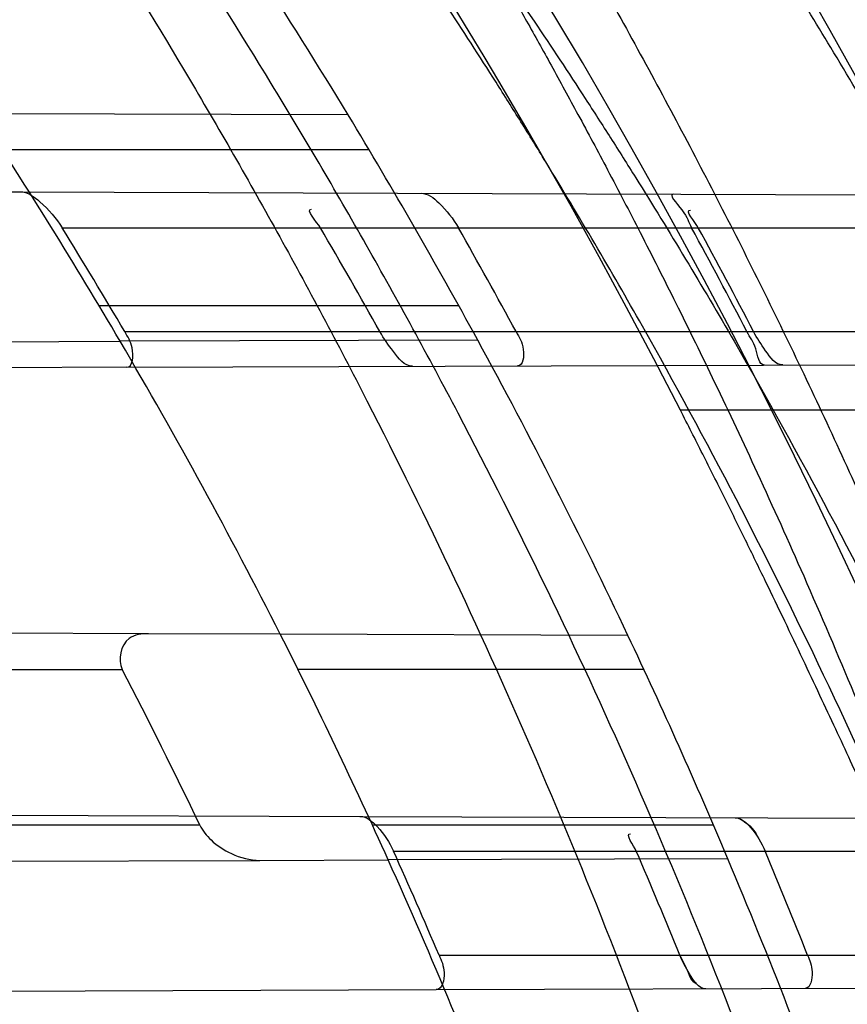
# Model space of a CAD drawing. Header units: millimetres. Extents: x 0 to 297, y 0 to 210.
# Tile 109 of 256: x 143.4286 to 143.4924, y 93.5696 to 93.6454. Entities that reach past the tile are written whole.
import ezdxf

# ---------------------------------------------------------------- set-up
doc = ezdxf.new("R2010")
doc.units = ezdxf.units.MM
doc.header["$LTSCALE"] = 16.335
doc.layers.get('0').update_dxf_attribs({"linetype": 'CONTINUOUS'})
for name, color, linetype in [('01_GLOBAL', 7, 'CONTINUOUS'), ('INTFCLR_1', 7, 'CONTINUOUS'), ('INTFCLR_144815', 7, 'CONTINUOUS')]:
    doc.layers.add(name, color=color, linetype=linetype)

msp = doc.modelspace()

# ---------------------------------------------------------------- linework, layer by layer
at = {"color": 7, "linetype": 'Continuous'}
msp.add_circle((144.2368034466, 92.193132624), 3.04, dxfattribs=at)
at = {"color": 9, "linetype": 'Continuous'}
msp.add_arc((144.2368034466, 92.193132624), 3.001038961, 92.9674534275, 177.0325465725, dxfattribs=at)
at = {"layer": '01_GLOBAL', "color": 7, "linetype": 'Continuous'}
msp.add_circle((144.2368034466, 92.193132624), 3.08, dxfattribs=at)
at = {"layer": 'INTFCLR_1', "color": 9, "linetype": 'Continuous'}
for p, q in [((143.4539368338, 93.6380390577), (143.4255057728, 93.6381383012)), ((143.4555496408, 93.6353562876), (143.4273140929, 93.6353562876)), ((143.4286715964, 93.6321272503), (143.5062675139, 93.6318563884)), ((143.4319143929, 93.6293562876), (143.5075151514, 93.6293562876)), ((143.4624530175, 93.6233562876), (143.4347620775, 93.6233562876)), ((143.436735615, 93.62135628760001), (143.5115067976, 93.62135628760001)), ((143.4639097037, 93.62070832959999), (143.4363873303, 93.620612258)), ((143.4368668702, 93.6186139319), (143.5127427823, 93.6188787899)), ((143.438565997, 93.5980927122), (143.385631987, 93.5982774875)), ((143.4754799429, 93.59796385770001), (143.4487121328, 93.59805729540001)), ((143.3731483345, 93.5953562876), (143.4365434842, 93.5953562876)), ((143.4767024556, 93.5953562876), (143.4500694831, 93.5953562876)), ((143.4548423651, 93.5840358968), (143.5279265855, 93.5837807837)), ((143.442521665, 93.5833562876), (143.380525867, 93.5833562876)), ((143.4820648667, 93.5833562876), (143.4558086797, 93.5833562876)), ((143.4574268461, 93.5813562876), (143.5288213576, 93.5813562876)), ((143.3958357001, 93.58047070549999), (143.4471388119, 93.58064978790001)), ((143.4831626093, 93.5807755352), (143.4570233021, 93.58068429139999)), ((143.460933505, 93.5733562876), (143.5317836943, 93.5733562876)), ((143.4607212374, 93.57069719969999), (143.5326782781, 93.5709483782))]:
    msp.add_line(p, q, dxfattribs=at)
at = {"layer": 'INTFCLR_1', "color": 6, "linetype": 'Continuous'}
for p, q in [((143.3554127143, 93.6323829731), (143.4286715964, 93.6321272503)), ((143.4259246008, 93.620575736), (143.4363873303, 93.620612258)), ((143.4368668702, 93.6186139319), (143.3660678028, 93.6183667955)), ((143.4487121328, 93.59805729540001), (143.438565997, 93.5980927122)), ((143.3878577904, 93.58426971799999), (143.4548423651, 93.5840358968)), ((143.4471388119, 93.58064978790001), (143.4570233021, 93.58068429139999)), ((143.3952199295, 93.57046855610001), (143.4607212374, 93.57069719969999))]:
    msp.add_line(p, q, dxfattribs=at)
at = {"layer": 'INTFCLR_1', "color": 7, "linetype": 'Continuous'}
msp.add_line((143.4794711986, 93.5733562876), (143.479951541, 93.57235652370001), dxfattribs=at)
msp.add_lwpolyline([(143.4837275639, 93.58393506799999), (143.4837819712, 93.5839324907), (143.4838383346, 93.583925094), (143.4838966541, 93.5839128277), (143.4839569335, 93.5838956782), (143.4840191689, 93.5838736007), (143.4840833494, 93.5838464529), (143.4841494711, 93.5838141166), (143.4842175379, 93.5837765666), (143.4842875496, 93.5837337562)], dxfattribs=at)
at = {"layer": 'INTFCLR_1', "color": 6, "linetype": 'Continuous'}
for centre, radius, start, end in [((143.076579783, 93.4093562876), 0.4827613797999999, 270, 90.00000002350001), ((143.076579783, 93.4093562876), 0.4587930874, 270, 90.00000002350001), ((143.076579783, 93.4093562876), 0.417241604, 30.4187297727, 33.2518501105), ((143.076579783, 93.4093562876), 0.441241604, 28.6197133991, 31.2163513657), ((143.0763692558, 93.409633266), 0.417959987, 30.43515598, 31.7156135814), ((143.0766798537, 93.4091148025), 0.4349940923, 29.2038350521, 30.4182946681), ((143.0763850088, 93.4096206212), 0.444192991, 28.4684611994, 29.6489894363), ((143.0766170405, 93.40936152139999), 0.4598041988, 27.4551693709, 28.5844232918), ((143.0771109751, 93.40936161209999), 0.4598248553, 27.4538193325, 28.5830080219), ((143.076579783, 93.4093562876), 0.417241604, 24.2438267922, 26.8886711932), ((143.076579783, 93.4093562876), 0.441241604, 22.8607581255, 25.3056735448), ((143.0523150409, 93.3964512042), 0.4326600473, 25.5939563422, 27.3694287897), ((143.0759193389, 93.40936066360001), 0.4184859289, 23.0714336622, 24.2673544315), ((143.0771107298, 93.4093603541), 0.4344981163, 22.175052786, 23.3189759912), ((143.0759183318, 93.4093600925), 0.4447273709, 21.6389598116, 22.7521298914)]:
    msp.add_arc(centre, radius, start, end, dxfattribs=at)
at = {"layer": 'INTFCLR_1', "color": 9, "linetype": 'Continuous'}
for radius, start, end in [(0.441241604, 31.2163513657, 34.7120513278), (0.417241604, 26.8886711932, 30.4187297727), (0.441241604, 25.3056735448, 28.6197133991), (0.417241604, 20.8695998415, 24.2438267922), (0.441241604, 19.6736901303, 22.8607581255)]:
    msp.add_arc((143.076579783, 93.4093562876), radius, start, end, dxfattribs=at)
for points, knots in [([(143.505791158, 93.2600745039), (143.5067409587, 93.2626590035), (143.5086022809, 93.26787776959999), (143.5121486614, 93.2784613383), (143.5179028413, 93.2974584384), (143.5232385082, 93.319755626), (143.5267617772, 93.3396835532), (143.5282429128, 93.3498591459), (143.5290073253, 93.35574456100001), (143.5307716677, 93.37052008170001), (143.5326049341, 93.3957667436), (143.5323109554, 93.4255533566), (143.5309256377, 93.444856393), (143.5300542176, 93.4537694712), (143.5294126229, 93.45969752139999), (143.5274302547, 93.4756973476), (143.5229291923, 93.50131752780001), (143.5164430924, 93.5263308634), (143.5118037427, 93.5411769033), (143.5100588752, 93.5464871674), (143.5074043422, 93.5543094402), (143.501415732, 93.57066310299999), (143.4910739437, 93.59466517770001), (143.4792964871, 93.6173411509), (143.4710860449, 93.6312983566), (143.4672487, 93.637511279), (143.4646994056, 93.64156113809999), (143.4578048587, 93.6522122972), (143.446251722, 93.6685591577), (143.4302039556, 93.688459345), (143.4166114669, 93.7033760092), (143.4071163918, 93.7129106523), (143.4018664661, 93.7179588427), (143.3945821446, 93.7247669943), (143.3843862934, 93.7336815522), (143.373349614, 93.7423309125), (143.3667450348, 93.7470278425), (143.3640805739, 93.74883137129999), (143.3625174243, 93.7498684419), (143.360134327, 93.7513983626), (143.3576340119, 93.7529030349), (143.3554317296, 93.7540584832), (143.3541938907, 93.75463331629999), (143.3532081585, 93.75498488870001), (143.3525262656, 93.7551440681), (143.3519536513, 93.75505755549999), (143.3518421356, 93.7545186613), (143.35211692, 93.75392300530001), (143.35259409, 93.7530975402), (143.3533650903, 93.7520584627), (143.354392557, 93.75079155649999), (143.3556852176, 93.7493056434), (143.3572290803, 93.7475999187), (143.358673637, 93.7460457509), (143.3599466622, 93.7446920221), (143.3621637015, 93.7423493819), (143.3658426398, 93.73850358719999), (143.3733257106, 93.73065133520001), (143.3814986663, 93.7218418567), (143.3889438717, 93.71342202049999), (143.3935459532, 93.708067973), (143.4009463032, 93.699278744), (143.4122758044, 93.6850353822), (143.4271285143, 93.6643128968), (143.4378788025, 93.6473958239), (143.4449171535, 93.6353542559), (143.4496927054, 93.62688497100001), (143.457931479, 93.6114260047), (143.4689344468, 93.588081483), (143.4765250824, 93.5686183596), (143.480055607, 93.5585271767)], [0, 0, 0, 0, 0.0103790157, 0.0208837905, 0.0420711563, 0.0851838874, 0.1071959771, 0.1183352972, 0.1239410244, 0.1295662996, 0.174425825, 0.2192336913, 0.2417180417, 0.247353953, 0.2529903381, 0.2641931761, 0.3081223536, 0.3509244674, 0.3614867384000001, 0.3667496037, 0.3719933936, 0.3926231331, 0.4323811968, 0.4704128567, 0.4888542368, 0.4934078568, 0.4979383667, 0.5068920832, 0.5412323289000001, 0.5733304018, 0.6031976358, 0.6172527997, 0.6240454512, 0.6306500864, 0.6548352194, 0.6750684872, 0.6834752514, 0.6853781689, 0.6871962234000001, 0.6905460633, 0.6960524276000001, 0.6981915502, 0.6999110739, 0.7012078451, 0.7020914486, 0.7026255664, 0.703100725, 0.7038824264, 0.7050749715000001, 0.7066970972, 0.7087489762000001, 0.7112252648, 0.7141188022, 0.7174211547, 0.7192230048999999, 0.7211233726, 0.7295789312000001, 0.7392839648, 0.7620096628, 0.7748693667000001, 0.7816473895, 0.7886214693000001, 0.8181786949, 0.8502212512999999, 0.8846823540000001, 0.8936821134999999, 0.9027944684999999, 0.9213301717, 0.9597016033, 1, 1, 1, 1]), ([(143.4875537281, 93.5578460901), (143.4839524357, 93.5678952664), (143.4762085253, 93.5872775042), (143.4649935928, 93.6105026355), (143.456598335, 93.62587873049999), (143.4517307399, 93.6343047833), (143.444552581, 93.6462915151), (143.4335886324, 93.66312940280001), (143.4184487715, 93.68374129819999), (143.4069045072, 93.6979009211), (143.3993634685, 93.7066377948), (143.3946716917, 93.7119620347), (143.3870801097, 93.72033527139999), (143.3787500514, 93.7290894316), (143.3711186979, 93.73689321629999), (143.3673713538, 93.740707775), (143.3651042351, 93.7430406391), (143.3638188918, 93.7443688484), (143.3617741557, 93.7465255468), (143.3599399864, 93.74843552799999), (143.3558618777, 93.7533565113), (143.3574002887, 93.7533562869)], [0, 0, 0, 0, 0.1351411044, 0.2639657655, 0.326251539, 0.3568857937, 0.3871506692, 0.5031238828, 0.6110823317, 0.7107727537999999, 0.7343091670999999, 0.7571888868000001, 0.8006105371, 0.8773801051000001, 0.9101731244, 0.9387430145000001, 0.9451630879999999, 0.9512497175, 0.9624026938, 0.9805243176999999, 1, 1, 1, 1]), ([(143.3574002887, 93.7533562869), (143.3579828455, 93.753356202), (143.360948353, 93.7521830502), (143.3643531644, 93.7501915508), (143.3676585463, 93.7481125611), (143.3692467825, 93.74707786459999), (143.3719545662, 93.74527944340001), (143.378664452, 93.7405994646), (143.3898825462, 93.7319854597), (143.4002548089, 93.7231045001), (143.4076654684, 93.7163228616), (143.4130031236, 93.71129788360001), (143.422653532, 93.7018115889), (143.4364709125, 93.68697153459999), (143.4527894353, 93.66717079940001), (143.4645442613, 93.65089855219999), (143.4715593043, 93.6402954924), (143.474151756, 93.63626614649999), (143.4780526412, 93.63008701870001), (143.4863962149, 93.616211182), (143.4983688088, 93.5936629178), (143.5088888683, 93.5697819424), (143.5149812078, 93.55350851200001), (143.5176807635, 93.5457272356), (143.5194547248, 93.5404463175), (143.524169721, 93.5256878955), (143.5307635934, 93.5008186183), (143.5353421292, 93.4753316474), (143.5373581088, 93.459416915), (143.5380104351, 93.45352171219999), (143.5388963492, 93.444658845), (143.5403047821, 93.42546452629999), (143.5406037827, 93.3958405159), (143.5387395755, 93.3707344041), (143.5369460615, 93.35604353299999), (143.5361688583, 93.3501906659), (143.5346627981, 93.3400704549), (143.5310794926, 93.320247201), (143.5256534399, 93.29807146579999), (143.5198047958, 93.2791850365), (143.5161994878, 93.2686605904), (143.5143072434, 93.26347094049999), (143.5133416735, 93.2609008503)], [0, 0, 0, 0, 0.0031306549, 0.0166311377, 0.0214593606, 0.0240790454, 0.0268205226, 0.0389267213, 0.0680356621, 0.1027866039, 0.1122691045, 0.1220183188, 0.1421809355, 0.1849822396, 0.2309158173, 0.2799873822, 0.2927706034, 0.2992370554, 0.3057353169, 0.3320403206, 0.3862319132, 0.4428084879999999, 0.4721383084, 0.4795908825, 0.487069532, 0.5020757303, 0.5628487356, 0.6251729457, 0.6410612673, 0.6490543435, 0.6570463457, 0.6889269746, 0.7524526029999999, 0.8160592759, 0.8240370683, 0.8319876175, 0.8477879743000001, 0.8790177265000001, 0.9402188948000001, 0.970317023, 0.9852457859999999, 1, 1, 1, 1])]:
    msp.add_open_spline(points, degree=3, knots=knots, dxfattribs=at)
at = {"layer": 'INTFCLR_1', "color": 6, "linetype": 'Continuous'}
for points, knots in [([(143.391388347, 93.7533562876), (143.3904120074, 93.7533562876), (143.3921762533, 93.7499955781), (143.3936912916, 93.7481416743), (143.3961672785, 93.74488846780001), (143.3992225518, 93.74120886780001), (143.403128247, 93.736512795), (143.4076936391, 93.73105931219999), (143.4125904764, 93.7251278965), (143.4174256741, 93.7191674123), (143.4219266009, 93.7134900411), (143.4260587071, 93.708161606), (143.4298162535, 93.70320548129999), (143.4332121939, 93.6986295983), (143.4362702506, 93.6944235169), (143.4390204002, 93.69056916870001), (143.4414908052, 93.687044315), (143.44370074, 93.6838395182), (143.4456749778, 93.6809337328), (143.4474377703, 93.67830292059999), (143.4490168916, 93.6759165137), (143.4504211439, 93.6737705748), (143.4516679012, 93.67184551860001), (143.4527743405, 93.67012138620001), (143.4537663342, 93.6685626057), (143.4546489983, 93.6671650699), (143.4556772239, 93.66552631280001), (143.456672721, 93.66392530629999), (143.4576979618, 93.66226084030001), (143.4585721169, 93.66083168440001), (143.4595323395, 93.65924962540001), (143.4605887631, 93.6574940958), (143.4617562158, 93.65553545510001), (143.4630444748, 93.65335047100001), (143.464465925, 93.65090949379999), (143.4660286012, 93.6481892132), (143.4677482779, 93.64514958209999), (143.4696392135, 93.6417492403), (143.4717186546, 93.63793570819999), (143.4740086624, 93.6336424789), (143.4765248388, 93.62880536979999), (143.4792812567, 93.62335013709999), (143.4822951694, 93.61718591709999), (143.4855914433, 93.610185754), (143.4891913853, 93.6021966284), (143.4931140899, 93.59302320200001), (143.4973740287, 93.58243061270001), (143.5019825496, 93.5700832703), (143.5068772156, 93.55569758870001), (143.5117345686, 93.53967004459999), (143.5162134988, 93.5226760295), (143.5200746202, 93.5054858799), (143.5232856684, 93.4882487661), (143.5258459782, 93.471032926), (143.5277689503, 93.4538356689), (143.5290609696, 93.4366975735), (143.529733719, 93.4196019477), (143.5297948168, 93.4025757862), (143.5292510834, 93.38560341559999), (143.5281065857, 93.3686870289), (143.5263644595, 93.3518401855), (143.5240214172, 93.3350289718), (143.5210770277, 93.31827583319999), (143.5175167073, 93.30154440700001), (143.5133376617, 93.28485591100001), (143.5085942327, 93.268441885), (143.5035656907, 93.2530998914), (143.4986112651, 93.23947982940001), (143.4940105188, 93.2278474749), (143.4897809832, 93.2178519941), (143.485903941, 93.2091976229), (143.4823616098, 93.2016588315), (143.4791285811, 93.19505078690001), (143.4761817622, 93.1892359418), (143.4734988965, 93.1841024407), (143.4710647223, 93.1795662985), (143.4688610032, 93.1755541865), (143.466865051, 93.1719939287), (143.4650570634, 93.1688259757), (143.4634184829, 93.16599997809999), (143.461937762, 93.1634824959), (143.4606041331, 93.16124327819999), (143.4594032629, 93.15924877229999), (143.4583170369, 93.15746207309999), (143.457331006, 93.1558543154), (143.4564183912, 93.15437798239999), (143.4555069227, 93.15291457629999), (143.4545265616, 93.151352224), (143.4534184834, 93.14960100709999), (143.4521719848, 93.1476496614), (143.4507682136, 93.14547482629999), (143.4491853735, 93.14305109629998), (143.4474055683, 93.1403597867), (143.4454085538, 93.13738261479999), (143.4431685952, 93.1340952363), (143.4406602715, 93.13047449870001), (143.4378551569, 93.12649963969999), (143.4347311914, 93.1221597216), (143.4312583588, 93.1174362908), (143.4274059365, 93.11231294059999), (143.4231637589, 93.1068033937), (143.4185304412, 93.1009244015), (143.4135422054, 93.0947465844), (143.408452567, 93.0885653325), (143.4036878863, 93.08286772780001), (143.3995946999, 93.07795220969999), (143.3963986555, 93.0741115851), (143.3938021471, 93.0707181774), (143.3922373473, 93.06880673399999), (143.3903920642, 93.0653562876), (143.391388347, 93.0653562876)], [0, 0, 0, 0, 0.0038604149, 0.007501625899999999, 0.0124785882, 0.0188917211, 0.0268498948, 0.0364677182, 0.0470694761, 0.05724446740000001, 0.066818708, 0.0757144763, 0.0839053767, 0.0914099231, 0.0982451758, 0.1044667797, 0.1101313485, 0.11526428, 0.1198589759, 0.1240215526, 0.1277856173, 0.1311734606, 0.1341617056, 0.1368541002, 0.1392736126, 0.1414672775, 0.143389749, 0.1469230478, 0.1489215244, 0.1511192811, 0.1535471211, 0.1562389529, 0.1592204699, 0.1625628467, 0.1662680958, 0.1703891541, 0.1749670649, 0.1800767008, 0.1857729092, 0.1921414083, 0.199315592, 0.2073311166, 0.2163077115, 0.2264451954, 0.2379233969, 0.2509534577, 0.2658909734, 0.2830621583, 0.3030578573, 0.3259639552, 0.3492662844, 0.3725305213, 0.3956109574, 0.4185782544, 0.4413347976, 0.4640172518, 0.4865192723, 0.5089682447, 0.5313242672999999, 0.5536477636, 0.5759939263, 0.5982772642, 0.6207472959, 0.6432362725, 0.6658996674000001, 0.6887559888, 0.7107777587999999, 0.7297237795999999, 0.7460531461, 0.7602331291, 0.7726347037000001, 0.7835467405, 0.7931663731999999, 0.8017211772, 0.8093215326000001, 0.8160683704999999, 0.8220757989, 0.8274205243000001, 0.8322066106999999, 0.8364980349, 0.8403367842, 0.8437547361, 0.8468031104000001, 0.8495420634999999, 0.8520223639, 0.8542604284, 0.8564046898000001, 0.8588391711, 0.861553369, 0.8645986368, 0.8679945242, 0.8717882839, 0.8760445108, 0.8807522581, 0.8859628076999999, 0.8917731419, 0.8981681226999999, 0.9051985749, 0.9129160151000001, 0.9213486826, 0.9305434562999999, 0.9404096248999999, 0.9509435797, 0.9619432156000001, 0.9720502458, 0.9803711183, 0.9870628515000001, 0.9922716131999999, 0.9960607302, 1, 1, 1, 1]), ([(143.3913883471, 93.0653562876), (143.3925009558, 93.0653562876), (143.3944304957, 93.0666565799), (143.3973970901, 93.0684425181), (143.4007982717, 93.07091395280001), (143.4050037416, 93.07413406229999), (143.4100111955, 93.07824530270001), (143.4155298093, 93.08303751), (143.4211292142, 93.0881607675), (143.4264144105, 93.0932249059), (143.43125736, 93.0980502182), (143.4356657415, 93.10260404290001), (143.4396603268, 93.1068634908), (143.4432708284, 93.1108234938), (143.4465216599, 93.11448276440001), (143.4494397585, 93.1178438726), (143.4520627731, 93.1209293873), (143.4544121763, 93.1237459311), (143.456513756, 93.1263080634), (143.4583900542, 93.12863120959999), (143.4600695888, 93.13073982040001), (143.4615949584, 93.1326788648), (143.4630975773, 93.13461062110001), (143.4646983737, 93.1366936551), (143.4663978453, 93.1389353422), (143.4680793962, 93.14118497), (143.4697311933, 93.1434241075), (143.4714499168, 93.1457859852), (143.4733525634, 93.1484399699), (143.4754791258, 93.1514562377), (143.477855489, 93.15489250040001), (143.4805066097, 93.1588113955), (143.4834545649, 93.163277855), (143.4867221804, 93.1683718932), (143.4903444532, 93.1742054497), (143.4943554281, 93.18090734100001), (143.4987865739, 93.1886348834), (143.5036710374, 93.1975962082), (143.5090369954, 93.2080352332), (143.5149200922, 93.22031723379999), (143.5212054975, 93.234617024), (143.5274896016, 93.2504853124), (143.5333654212, 93.2672157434), (143.5385840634, 93.28417448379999), (143.543100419, 93.30119588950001), (143.5469295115, 93.31826170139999), (143.5500694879, 93.3352816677), (143.5525457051, 93.3523020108), (143.5543635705, 93.36925021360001), (143.5555404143, 93.3861532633), (143.5560867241, 93.4029944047), (143.5560112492, 93.4197765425), (143.5553196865, 93.436509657), (143.5540157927, 93.4531831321), (143.5520992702, 93.46980412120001), (143.5495685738, 93.4863701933), (143.5464237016, 93.5028559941), (143.5426520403, 93.51929845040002), (143.5382472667, 93.5356769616), (143.5331875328, 93.5520104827), (143.527486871, 93.5682159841), (143.5213730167, 93.5836821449), (143.515238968, 93.5976906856), (143.5094946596, 93.6097472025), (143.5042564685, 93.6200023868), (143.4994933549, 93.6288052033), (143.4951738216, 93.63640014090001), (143.4912628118, 93.642992), (143.4877284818, 93.6487368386), (143.4845342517, 93.6537660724), (143.4816534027, 93.65817529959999), (143.4790579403, 93.662051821), (143.4767281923, 93.6654573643), (143.4746357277, 93.668457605), (143.472765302, 93.67109499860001), (143.4710870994, 93.67342680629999), (143.46957943, 93.6754943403), (143.4681380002, 93.6774474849), (143.4666395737, 93.67945477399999), (143.4649885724, 93.68163852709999), (143.463288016, 93.68385659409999), (143.4615819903, 93.6860513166), (143.4598543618, 93.68824549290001), (143.4579581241, 93.69062033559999), (143.4558400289, 93.69323162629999), (143.4534675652, 93.6961063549), (143.4508179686, 93.6992567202), (143.447859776, 93.7026992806), (143.4445666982, 93.7064428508), (143.4409044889, 93.71049854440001), (143.4368464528, 93.7148646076), (143.4323696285, 93.7195302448), (143.4274456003, 93.7244775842), (143.4220754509, 93.7296631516), (143.4163486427, 93.7349445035), (143.410661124, 93.73991840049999), (143.4054543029, 93.74422210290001), (143.4010724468, 93.7475953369), (143.3975442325, 93.7501732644), (143.3944939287, 93.7520163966), (143.3925216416, 93.7533562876), (143.3913883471, 93.7533562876)], [0, 0, 0, 0, 0.0042187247, 0.0081401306, 0.0133978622, 0.0200459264, 0.0282638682, 0.0379443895, 0.0477615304, 0.05703690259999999, 0.0656973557, 0.0736821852, 0.0810680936, 0.0878383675, 0.0940009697, 0.0996271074, 0.1047154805, 0.1093563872, 0.1135342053, 0.1172803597, 0.1206792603, 0.1237557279, 0.1266349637, 0.1299589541, 0.1337168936, 0.1373013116, 0.1406085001, 0.1442672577, 0.148377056, 0.1529904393, 0.1582606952, 0.164218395, 0.1709303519, 0.1785521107, 0.1871652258, 0.1969659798, 0.2081658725, 0.2209392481, 0.2356613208, 0.2526660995, 0.2725685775, 0.2948769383, 0.3173640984, 0.3397873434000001, 0.3621386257, 0.3841211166, 0.4060891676, 0.4277469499, 0.4493218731, 0.470705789, 0.4919793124, 0.5131981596, 0.5343255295, 0.5554668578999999, 0.5765984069, 0.5977513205, 0.6189954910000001, 0.6402209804, 0.6617015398, 0.6832900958, 0.7050415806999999, 0.7268239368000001, 0.7463339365, 0.7630160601, 0.7774553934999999, 0.7899931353, 0.8009638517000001, 0.8105830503, 0.8190545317, 0.8265380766, 0.8331730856, 0.8390248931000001, 0.8442268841, 0.8488182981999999, 0.8528943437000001, 0.8564866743, 0.8597116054, 0.8625968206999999, 0.8656908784, 0.8692094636, 0.8729771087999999, 0.8762884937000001, 0.879749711, 0.8835661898, 0.8878115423, 0.8924986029, 0.8976989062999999, 0.9034198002, 0.9097088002, 0.9166034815, 0.9241390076, 0.9323094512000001, 0.9411199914, 0.9506041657, 0.9606137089, 0.9706541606, 0.9792553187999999, 0.9862062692, 0.9916647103, 0.9957028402, 1, 1, 1, 1]), ([(143.4286715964, 93.6321272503), (143.4292455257, 93.6321252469), (143.4305369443, 93.6311757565), (143.4314542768, 93.6301008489), (143.4319143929, 93.6293562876)], [0, 0, 0, 0, 0.3960364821, 1, 1, 1, 1]), ([(143.4595526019, 93.6320194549), (143.4600714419, 93.6320176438), (143.461226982, 93.63107431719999), (143.4620193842, 93.6300615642), (143.4624208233, 93.6293562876)], [0, 0, 0, 0, 0.3900004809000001, 1, 1, 1, 1]), ([(143.4789945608, 93.6319515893), (143.4785329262, 93.6319532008), (143.4800366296, 93.63044026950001), (143.4801290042, 93.6298116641), (143.4803771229, 93.6293562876)], [0, 0, 0, 0, 0.4709515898, 1, 1, 1, 1]), ([(143.4368668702, 93.6186139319), (143.4373852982, 93.6186157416), (143.4374641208, 93.6202804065), (143.436967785, 93.62096113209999), (143.436735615, 93.62135628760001)], [0, 0, 0, 0, 0.5307748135, 1, 1, 1, 1]), ([(143.458894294, 93.6186908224), (143.4582726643, 93.6186886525), (143.4573679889, 93.61989531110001), (143.4566815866, 93.620819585), (143.4563815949, 93.62135628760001)], [0, 0, 0, 0, 0.5027416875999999, 1, 1, 1, 1]), ([(143.4668660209, 93.62135628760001), (143.4671011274, 93.6209227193), (143.4675549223, 93.6202575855), (143.4674282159, 93.6187206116), (143.4669825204, 93.6187190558)], [0, 0, 0, 0, 0.5253018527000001, 1, 1, 1, 1]), ([(143.4860010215, 93.6187854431), (143.4855287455, 93.61878379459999), (143.4854392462, 93.6202713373), (143.4848640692, 93.6209141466), (143.4846343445, 93.62135628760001)], [0, 0, 0, 0, 0.4866156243, 1, 1, 1, 1]), ([(143.4874011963, 93.6187903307), (143.4868263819, 93.6187883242), (143.4860260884, 93.619973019), (143.4854175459, 93.62084441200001), (143.4851516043, 93.62135628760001)], [0, 0, 0, 0, 0.4991231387, 1, 1, 1, 1]), ([(143.438565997, 93.5980927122), (143.4380548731, 93.5980944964), (143.4365806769, 93.5979713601), (143.436169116, 93.5960774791), (143.4365434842, 93.5953562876)], [0, 0, 0, 0, 0.3861361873, 1, 1, 1, 1]), ([(143.4548423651, 93.5840358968), (143.4553555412, 93.58403410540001), (143.4564476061, 93.5830819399), (143.4571150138, 93.5820479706), (143.4574268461, 93.5813562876)], [0, 0, 0, 0, 0.4034729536, 1, 1, 1, 1]), ([(143.442521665, 93.5833562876), (143.4427265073, 93.5829274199), (143.4434390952, 93.58204449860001), (143.445008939, 93.58102727), (143.4463889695, 93.58064717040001), (143.4471388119, 93.58064978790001)], [0, 0, 0, 0, 0.2563566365, 0.5955445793, 1, 1, 1, 1]), ([(143.460933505, 93.5733562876), (143.4611171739, 93.57292508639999), (143.4614857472, 93.5721720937), (143.4612009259, 93.5706988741), (143.4607212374, 93.57069719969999)], [0, 0, 0, 0, 0.494198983, 1, 1, 1, 1]), ([(143.4893039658, 93.5733562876), (143.4894691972, 93.57293978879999), (143.4897849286, 93.57222535), (143.4895708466, 93.5707979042), (143.4891136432, 93.5707963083)], [0, 0, 0, 0, 0.4949576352, 1, 1, 1, 1])]:
    msp.add_open_spline(points, degree=3, knots=knots, dxfattribs=at)
for points in [[(143.4517978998, 93.6293562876), (143.4515313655, 93.62981023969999), (143.4505936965, 93.6307845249), (143.4511201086, 93.6307826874)], [(143.4808946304, 93.6293562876), (143.4806568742, 93.6297926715), (143.4797953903, 93.63072179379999), (143.4802923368, 93.6307200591)], [(143.4761170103, 93.5813562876), (143.4759303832, 93.5817892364), (143.4752034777, 93.58270145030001), (143.4756749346, 93.5826998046)]]:
    msp.add_open_spline(points, degree=3, dxfattribs=at)
at = {"layer": 'INTFCLR_1', "color": 7, "linetype": 'Continuous'}
for points, knots in [([(143.4837275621, 93.58393506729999), (143.4841960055, 93.5839336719), (143.485181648, 93.5829881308), (143.4857645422, 93.58201586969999), (143.4860399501, 93.581356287)], [0, 0, 0, 0, 0.3959082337, 1, 1, 1, 1]), ([(143.4814638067, 93.57076960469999), (143.4809022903, 93.5707672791), (143.4801749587, 93.5719729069), (143.4796760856, 93.5728525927), (143.4794711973, 93.5733562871)], [0, 0, 0, 0, 0.5080295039, 1, 1, 1, 1])]:
    msp.add_open_spline(points, degree=3, knots=knots, dxfattribs=at)
for points in [[(143.4842875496, 93.5837337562), (143.4848166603, 93.58339999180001), (143.4852938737, 93.58291018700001), (143.4855378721, 93.5823341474)], [(143.479951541, 93.57235652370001), (143.4801798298, 93.5719555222), (143.4802853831, 93.57122186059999), (143.4807468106, 93.57122347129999)]]:
    msp.add_open_spline(points, degree=3, dxfattribs=at)
at = {"layer": 'INTFCLR_144815', "color": 9, "linetype": 'Continuous'}
msp.add_line((143.5063085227, 93.61531487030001), (143.4795138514, 93.61531487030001), dxfattribs=at)
at = {"layer": 'INTFCLR_144815', "color": 6, "linetype": 'Continuous'}
for radius in [0.5104906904, 0.4864760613]:
    msp.add_circle((143.076579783, 93.4093562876), radius, dxfattribs=at)
for radius, start, end in [(0.7037433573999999, 313.9937911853, 154.5150993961), (0.6797433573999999, 312.9543589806, 154.5144414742), (0.6572577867, 282.2440355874, 71.2863570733), (0.5288304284, 45.0000000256, 314.9999999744), (0.5278840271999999, 44.999999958, 315.000000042), (0.5271191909, 44.99999997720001, 315.0000000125), (0.4765351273, 25.6072723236, 64.3927276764), (0.5186031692, 308.490992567, 51.50900743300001), (0.4525204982, 27.0737153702, 62.92628462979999)]:
    msp.add_arc((143.076579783, 93.4093562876), radius, start, end, dxfattribs=at)
at = {"layer": 'INTFCLR_144815', "color": 9, "linetype": 'Continuous'}
for centre, radius, start, end in [((143.076579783, 93.4093562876), 0.6528896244, 292.4997540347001, 54.0964566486), ((143.0765826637, 93.40935763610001), 0.5889741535, 292.4997540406, 54.09645665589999), ((143.076579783, 93.4093562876), 0.5151250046, 313.8592910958, 46.1407088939)]:
    msp.add_arc(centre, radius, start, end, dxfattribs=at)
at = {"layer": 'INTFCLR_144815', "color": 6, "linetype": 'Continuous'}
for points, knots in [([(143.559959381, 93.4093562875), (143.559959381, 93.4118703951), (143.5599220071, 93.41689924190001), (143.5597537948, 93.4244421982), (143.5594733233, 93.4319851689), (143.5590804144, 93.4395281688), (143.5585748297, 93.44707105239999), (143.5579562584, 93.45461378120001), (143.5572243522, 93.4621559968), (143.5563786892, 93.4696975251), (143.5554188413, 93.4772377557), (143.5543443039, 93.4847763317), (143.5531546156, 93.4923122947), (143.5518492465, 93.4998449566), (143.5504277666, 93.50737293), (143.5488896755, 93.51489518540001), (143.5472346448, 93.52240985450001), (143.5454623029, 93.5299153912), (143.5435725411, 93.5374092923), (143.5415652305, 93.54488940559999), (143.5394406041, 93.55235253), (143.5371989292, 93.5597957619), (143.5348409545, 93.56721505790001), (143.5323675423, 93.57460659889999), (143.529780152, 93.58196541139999), (143.5270804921, 93.58928656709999), (143.5242709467, 93.5965641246), (143.5213543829, 93.6037918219), (143.5183344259, 93.61096254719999), (143.5152154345, 93.61806858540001), (143.5120026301, 93.62510149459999), (143.5087022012, 93.6320520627), (143.505321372, 93.6389103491), (143.5018684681, 93.6456657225), (143.4983529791, 93.6523068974), (143.4947855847, 93.65882202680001), (143.4911781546, 93.66519881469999), (143.4875436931, 93.6714246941), (143.4838962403, 93.67748703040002), (143.4802507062, 93.68337338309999), (143.4766226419, 93.68907180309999), (143.473027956, 93.6945711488), (143.4694825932, 93.6998613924), (143.4660021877, 93.7049339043), (143.4626017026, 93.7097817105), (143.459295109, 93.71439965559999), (143.4560950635, 93.7187845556), (143.4530128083, 93.7229350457), (143.4500581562, 93.7268513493), (143.4472396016, 93.7305349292), (143.4445638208, 93.7339889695), (143.4420354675, 93.7372184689), (143.4396569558, 93.7402303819), (143.4374291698, 93.7430326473), (143.4353519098, 93.7456336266), (143.4334244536, 93.7480414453), (143.4316455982, 93.7502639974), (143.4300138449, 93.7523087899), (143.4285275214, 93.75418281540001), (143.4271849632, 93.7558925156), (143.4259844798, 93.7574434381), (143.4249241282, 93.7588419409), (143.4240021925, 93.7600902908), (143.4232155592, 93.7612022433), (143.422565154, 93.7621551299), (143.4220400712, 93.7630318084), (143.4215107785, 93.7638474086), (143.4211293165, 93.7653465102), (143.4216624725, 93.7653561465)], [0, 0, 0, 0, 0.0193232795, 0.0386507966, 0.0579870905, 0.0773359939, 0.09670230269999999, 0.1160891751, 0.1355014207, 0.154941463, 0.1744140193, 0.1939206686, 0.213465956, 0.2330500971, 0.2526769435, 0.2723457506, 0.2920596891, 0.3118161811, 0.3316171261, 0.3514582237, 0.3713396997, 0.3912550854, 0.4112023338, 0.4311723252, 0.4511600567, 0.471153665, 0.4911437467, 0.5111161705, 0.5310553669, 0.5509435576, 0.5707599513, 0.5904809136, 0.6100798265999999, 0.6295269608, 0.6487896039, 0.6678319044, 0.6866152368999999, 0.7050985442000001, 0.7232388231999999, 0.7409918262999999, 0.758313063, 0.7751587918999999, 0.7914870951, 0.8072590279, 0.8224396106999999, 0.8369988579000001, 0.8509122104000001, 0.8641615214, 0.8767332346, 0.8886179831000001, 0.8998102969, 0.9103147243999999, 0.9201416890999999, 0.9293075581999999, 0.9378296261, 0.9457257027, 0.9530130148, 0.9597096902, 0.9658325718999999, 0.9713969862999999, 0.9764171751, 0.9809076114, 0.9848822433, 0.9883555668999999, 0.9913411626, 0.9938520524, 0.9959015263, 1, 1, 1, 1]), ([(143.433067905, 93.05335642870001), (143.4328265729, 93.0533608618), (143.4324756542, 93.05418000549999), (143.4330197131, 93.0549083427), (143.4334366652, 93.0557926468), (143.4339703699, 93.0566454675), (143.4346161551, 93.0576462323), (143.4354019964, 93.05878669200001), (143.4363208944, 93.0600751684), (143.4373778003, 93.0615151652), (143.4385738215, 93.0631125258), (143.4399109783, 93.0648725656), (143.441391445, 93.0668020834), (143.4430186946, 93.0689099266), (143.4447956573, 93.07120496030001), (143.4467226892, 93.0736934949), (143.4487964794, 93.0763779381), (143.4510117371, 93.0792588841), (143.4533657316, 93.0823409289), (143.4558612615, 93.0856367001), (143.4585019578, 93.0891610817), (143.461284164, 93.0929204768), (143.4641988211, 93.0969147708), (143.4672349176, 93.10114163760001), (143.4703835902, 93.1056021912), (143.473633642, 93.1102946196), (143.4769725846, 93.1152153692), (143.4803867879, 93.12035908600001), (143.4838617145, 93.12571866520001), (143.4873822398, 93.131285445), (143.4909329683, 93.1370494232), (143.4944985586, 93.1429995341), (143.4980640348, 93.1491239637), (143.5016150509, 93.155410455), (143.5051380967, 93.1618465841), (143.508620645, 93.1684199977), (143.5120512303, 93.1751185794), (143.5154195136, 93.18193063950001), (143.5187162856, 93.18884502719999), (143.5219334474, 93.1958512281), (143.5250639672, 93.2029394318), (143.5281017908, 93.21010051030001), (143.5310417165, 93.21732590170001), (143.5338798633, 93.22460897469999), (143.5366072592, 93.2319283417), (143.5392210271, 93.2392754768), (143.5417223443, 93.24665218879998), (143.5441140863, 93.2540675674), (143.5463966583, 93.26152417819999), (143.5485670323, 93.2690127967), (143.5506238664, 93.27652910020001), (143.5525648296, 93.2840635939), (143.5543887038, 93.29160910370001), (143.5560958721, 93.29916427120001), (143.5576869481, 93.306728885), (143.5591625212, 93.3143029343), (143.5605229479, 93.32188557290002), (143.5617683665, 93.3294747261), (143.5628989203, 93.3370678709), (143.5639149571, 93.34466347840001), (143.5648169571, 93.352261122), (143.5656053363, 93.35986024), (143.5662804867, 93.3674604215), (143.5668427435, 93.3750611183), (143.5672924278, 93.38266226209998), (143.5676297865, 93.39026356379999), (143.5678550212, 93.3978650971), (143.5679682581, 93.4054666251), (143.5679695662, 93.4130682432), (143.567858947, 93.4206697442), (143.5676363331, 93.4282712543), (143.5673015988, 93.4358725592), (143.5668545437, 93.44347370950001), (143.5662949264, 93.4510743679), (143.5656224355, 93.45867440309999), (143.5648367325, 93.466273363), (143.5639374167, 93.4738709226), (143.5629240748, 93.4814664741), (143.5617962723, 93.4890592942), (143.5605535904, 93.4966483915), (143.5591956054, 93.50423272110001), (143.5577218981, 93.5118111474), (143.5561322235, 93.5193816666), (143.5544265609, 93.52694151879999), (143.5526049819, 93.5344880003), (143.5506674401, 93.5420191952), (143.5486137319, 93.5495338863), (143.5464439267, 93.5570299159), (143.5441586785, 93.56450343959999), (143.5417591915, 93.57194952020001), (143.5392470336, 93.579362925), (143.5366239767, 93.5867386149), (143.5338923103, 93.5940709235), (143.5310549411, 93.6013534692), (143.5281154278, 93.6085792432), (143.525078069, 93.6157405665), (143.5219479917, 93.6228290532), (143.5187312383, 93.6298355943), (143.5154348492, 93.6367503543), (143.512066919, 93.6435628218), (143.5086366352, 93.65026188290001), (143.5051543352, 93.6568358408), (143.5016314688, 93.6632725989), (143.4980805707, 93.66955978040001), (143.4945151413, 93.67568497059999), (143.4909495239, 93.6816359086), (143.4873986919, 93.6874007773), (143.4838779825, 93.6929685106), (143.480402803, 93.6983290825), (143.4769882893, 93.7034738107), (143.4736489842, 93.7083955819), (143.4703985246, 93.71308903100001), (143.4672493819, 93.7175506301), (143.464212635, 93.721778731), (143.4612978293, 93.72577350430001), (143.4585129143, 93.72953680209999), (143.4558642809, 93.73307192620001), (143.4533568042, 93.73638343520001), (143.450993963, 93.73947689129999), (143.4487779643, 93.74235864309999), (143.4467099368, 93.7450355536), (143.444790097, 93.7475147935), (143.4430178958, 93.7498036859), (143.4413922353, 93.7519094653), (143.4399116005, 93.7538391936), (143.4385741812, 93.7555995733), (143.4373781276, 93.7571969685), (143.4363211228, 93.75863709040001), (143.4354021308, 93.7599256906), (143.4346162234, 93.76106624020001), (143.4339704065, 93.7620670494), (143.4334366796, 93.7629199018), (143.4330197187, 93.7638042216), (143.4324756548, 93.76453256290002), (143.4328265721, 93.76535171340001), (143.433067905, 93.7653561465)], [0, 0, 0, 0, 0.0009310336, 0.002365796, 0.0034193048, 0.0047077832, 0.006237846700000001, 0.0080159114, 0.0100484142, 0.0123424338, 0.0149055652, 0.0177455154, 0.0208683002, 0.0242865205, 0.0280168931, 0.0320641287, 0.03642688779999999, 0.0411013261, 0.0460820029, 0.0513859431, 0.0570470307, 0.0630689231, 0.0694259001, 0.0761196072, 0.0831428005, 0.0904858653, 0.0981365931, 0.1060799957, 0.1142989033, 0.1227742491, 0.1314855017, 0.1404113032, 0.1495299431, 0.1588198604, 0.1682601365, 0.1778307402, 0.1875127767, 0.1972886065, 0.2071421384, 0.2170587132, 0.2270251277, 0.2370298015, 0.2470622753, 0.2571128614, 0.2671789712, 0.2771901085, 0.2871913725, 0.2972229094, 0.3072428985, 0.3172696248, 0.3272959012, 0.3372999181, 0.3472797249, 0.3572378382, 0.3671756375, 0.3770956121, 0.3870009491, 0.3968896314, 0.4067592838, 0.416611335, 0.4264476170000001, 0.4362699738, 0.4460792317, 0.4558777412, 0.465666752, 0.475448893, 0.4852256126, 0.4949995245, 0.5047720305, 0.5145458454, 0.5243224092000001, 0.5341044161, 0.5438932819, 0.5536914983, 0.5635002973, 0.5733219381, 0.5831577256, 0.5930094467, 0.6028783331, 0.6127653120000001, 0.6226711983, 0.6325970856, 0.6425436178, 0.6525082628, 0.6624891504, 0.6724871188, 0.6825027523, 0.6925369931, 0.7025869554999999, 0.7126463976, 0.7227116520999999, 0.7327783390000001, 0.742840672, 0.7528920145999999, 0.7629245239, 0.772929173, 0.7828957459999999, 0.7928124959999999, 0.8026662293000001, 0.8124423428, 0.8221246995, 0.8316958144, 0.8411366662, 0.8504272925, 0.8595467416, 0.8684734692, 0.8771857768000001, 0.8856622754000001, 0.8938824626, 0.9018271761, 0.9094792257, 0.9168237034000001, 0.923848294, 0.9305435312, 0.93690291, 0.9429227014, 0.9486018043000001, 0.9539413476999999, 0.9589446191, 0.9636165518, 0.9679634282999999, 0.9719924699, 0.9757115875, 0.9791292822, 0.9822538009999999, 0.9850935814, 0.9876568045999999, 0.9899510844, 0.9919838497, 0.9937619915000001, 0.9952921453, 0.9965806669, 0.997634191, 0.9990689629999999, 1, 1, 1, 1]), ([(143.3994670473, 93.7533562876), (143.399146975, 93.7533562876), (143.3990453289, 93.7521473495), (143.3998732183, 93.75119655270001), (143.4008762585, 93.749481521), (143.4024694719, 93.74744226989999), (143.4045267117, 93.7448049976), (143.4070952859, 93.7416644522), (143.4101750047, 93.73793095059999), (143.4137722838, 93.7335868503), (143.4179272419, 93.72853263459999), (143.4226335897, 93.7227254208), (143.4278792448, 93.7161112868), (143.4336355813, 93.70864659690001), (143.4398265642, 93.7003379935), (143.4463921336, 93.6911644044), (143.4532128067, 93.6811870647), (143.4601957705, 93.67043454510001), (143.4672140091, 93.65900154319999), (143.4741696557, 93.6469550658), (143.4809580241, 93.6343972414), (143.4875044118, 93.6214014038), (143.4937367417, 93.60806038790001), (143.4996120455, 93.59443039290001), (143.5050872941, 93.5805881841), (143.5101428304, 93.5665721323), (143.5147593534, 93.55243473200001), (143.5189273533, 93.5382124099), (143.5226468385, 93.523921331), (143.525909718, 93.5096138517), (143.5287290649, 93.495262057), (143.5310996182, 93.4809222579), (143.53303206, 93.4665632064), (143.5345263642, 93.45223022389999), (143.5355886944, 93.4379127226), (143.5362231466, 93.4236237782), (143.5363638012, 93.41410874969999), (143.5363638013, 93.40935628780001)], [0, 0, 0, 0, 0.0025344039, 0.005901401, 0.0109295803, 0.0177704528, 0.0265540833, 0.0373505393, 0.04991676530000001, 0.0648695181, 0.0820131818, 0.1017234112, 0.1240566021, 0.1488553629, 0.1763609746, 0.2060970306, 0.2381748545, 0.2720515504, 0.3076064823, 0.3443876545, 0.3821831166, 0.4206251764, 0.4595934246, 0.4987613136, 0.5381325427, 0.5774437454, 0.6167240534, 0.6558745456, 0.6947773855, 0.7336358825, 0.7720551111, 0.8105726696, 0.8487051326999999, 0.8867612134, 0.9246626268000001, 0.9623689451, 1, 1, 1, 1]), ([(143.4446760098, 93.7533562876), (143.4444338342, 93.7533562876), (143.4440805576, 93.75253066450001), (143.4445966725, 93.7517896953), (143.4449904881, 93.75088623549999), (143.4454977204, 93.7500149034), (143.4461122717, 93.74899220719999), (143.4468609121, 93.74782675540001), (143.4477365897, 93.7465104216), (143.4487436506, 93.7450401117), (143.4498827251, 93.7434103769), (143.4511555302, 93.7416160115), (143.4525633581, 93.7396511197), (143.4541073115, 93.73750968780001), (143.455788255, 93.73518529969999), (143.4576064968, 93.7326716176), (143.4595619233, 93.72996211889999), (143.4616535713, 93.7270506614), (143.4638797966, 93.723931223), (143.4662378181, 93.72059853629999), (143.4687238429, 93.7170479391), (143.4713327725, 93.713275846), (143.4740582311, 93.7092797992), (143.4768924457, 93.70505877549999), (143.4798262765, 93.700613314), (143.4828493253, 93.695945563), (143.4859500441, 93.6910593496), (143.4891159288, 93.6859601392), (143.492333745, 93.6806549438), (143.4955897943, 93.67515215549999), (143.4988701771, 93.6694613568), (143.5021610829, 93.6635930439), (143.5054490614, 93.6575583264), (143.5087212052, 93.6513687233), (143.5119653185, 93.64503593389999), (143.5151700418, 93.6385716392), (143.5183249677, 93.631987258), (143.5214206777, 93.6252938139), (143.5244487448, 93.61850183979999), (143.5274017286, 93.6116212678), (143.5302731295, 93.6046613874), (143.5330572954, 93.59763091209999), (143.5357494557, 93.59053772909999), (143.5383454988, 93.5833892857), (143.5408421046, 93.5761920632), (143.5432363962, 93.56895237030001), (143.5455261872, 93.5616754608), (143.547709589, 93.55436655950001), (143.5497852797, 93.5470298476), (143.551752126, 93.53966957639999), (143.5536094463, 93.5322889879), (143.5553566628, 93.5248914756), (143.5569935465, 93.5174794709), (143.5585198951, 93.51005568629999), (143.559935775, 93.50262189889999), (143.5612412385, 93.4951802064), (143.562436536, 93.48773178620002), (143.5635218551, 93.4802782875), (143.5644975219, 93.4728204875), (143.5653637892, 93.46535964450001), (143.5661210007, 93.4578961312), (143.5667694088, 93.45043090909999), (143.5673093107, 93.4429641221), (143.5677409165, 93.4354965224), (143.5680644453, 93.4280280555), (143.5682800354, 93.4205593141), (143.5683878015, 93.4130901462), (143.5683877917, 93.4056210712), (143.5682800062, 93.3981519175), (143.5680643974, 93.3906831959), (143.5677408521, 93.38321478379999), (143.5673092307, 93.3757472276), (143.5667693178, 93.3682805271), (143.5661208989, 93.3608153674), (143.5653636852, 93.3533519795), (143.5644974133, 93.34589121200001), (143.5635217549, 93.33843356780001), (143.5624364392, 93.3309801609), (143.5612411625, 93.32353192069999), (143.5599357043, 93.31609029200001), (143.5585198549, 93.30865668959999), (143.5569935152, 93.30123296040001), (143.555356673, 93.2938211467), (143.5536094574, 93.2864236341), (143.551752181, 93.2790432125), (143.5497853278, 93.2716829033), (143.5477096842, 93.26434634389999), (143.545526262, 93.2570373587), (143.5432365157, 93.2497605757), (143.540842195, 93.2425207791), (143.5383456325, 93.235323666), (143.5357495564, 93.2281751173), (143.5330574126, 93.22108196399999), (143.5302732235, 93.21405142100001), (143.5274018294, 93.20709154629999), (143.5244488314, 93.2002109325), (143.5214207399, 93.1934188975), (143.5183250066, 93.1867253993), (143.5151700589, 93.1801409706), (143.5119653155, 93.173676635), (143.5087211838, 93.16734381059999), (143.5054490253, 93.1611541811), (143.5021610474, 93.1551194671), (143.4988701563, 93.14925118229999), (143.4955897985, 93.14356042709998), (143.4923337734, 93.1380576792), (143.4891159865, 93.1327525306), (143.4859501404, 93.1276533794), (143.4828494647, 93.1227672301), (143.4798264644, 93.118099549), (143.4768926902, 93.1136541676), (143.4740585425, 93.1094332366), (143.4713331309, 93.1054372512), (143.4687242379, 93.1016652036), (143.4662382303, 93.09811462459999), (143.463880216, 93.09478194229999), (143.4616539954, 93.091662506), (143.4595623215, 93.08875100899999), (143.4576068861, 93.0860414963), (143.4557885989, 93.0835277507), (143.454107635, 93.0812033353), (143.4525636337, 93.07906183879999), (143.4511557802, 93.0770969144), (143.449882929, 93.0753024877), (143.4487438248, 93.0736727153), (143.4477367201, 93.0722023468), (143.4468610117, 93.0708859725), (143.4461123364, 93.06972047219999), (143.4454977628, 93.0686977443), (143.4449905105, 93.0678263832), (143.4445966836, 93.0669229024), (143.4440805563, 93.06618192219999), (143.4444338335, 93.0653562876), (143.4446760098, 93.0653562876)], [0, 0, 0, 0, 0.0009746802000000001, 0.0024840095, 0.0035885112, 0.0049370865, 0.0065361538, 0.0083919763, 0.0105107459, 0.0128992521, 0.015564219, 0.0185131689, 0.0217532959, 0.0252926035, 0.0291382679, 0.0332981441, 0.0377785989, 0.04258641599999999, 0.0477262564, 0.0532026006, 0.0590172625, 0.0651707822, 0.071661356, 0.0784844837, 0.0856331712, 0.0930977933, 0.1008661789, 0.1089237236, 0.1172537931, 0.1258380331, 0.1346568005, 0.1436896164, 0.1529158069, 0.1623149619, 0.1718668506, 0.1815521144, 0.1913525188, 0.2012510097, 0.2112318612, 0.2212807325, 0.231384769, 0.2415324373, 0.2517131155, 0.2619185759, 0.2721400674, 0.2823718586, 0.2926070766, 0.3028419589, 0.3130713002, 0.3232929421, 0.3335030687, 0.3437008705, 0.3538836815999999, 0.3640517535, 0.374203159, 0.3843390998, 0.3944585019, 0.404563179, 0.4146523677, 0.4247285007, 0.4347913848, 0.4448437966, 0.4548857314, 0.4649202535, 0.4749476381, 0.4849710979, 0.4949910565, 0.5050107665, 0.5150307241, 0.5250541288, 0.5350814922, 0.5451158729, 0.5551577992, 0.5652100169, 0.5752728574, 0.5853487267, 0.5954379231, 0.6055422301, 0.6156616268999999, 0.6257972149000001, 0.6359487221, 0.6461162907, 0.656299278, 0.6664966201, 0.6767070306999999, 0.6869281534, 0.6971578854, 0.7073922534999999, 0.7176279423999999, 0.7278592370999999, 0.7380811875, 0.7482862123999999, 0.758467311, 0.768614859, 0.7787188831, 0.7887678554, 0.7987487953, 0.8086473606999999, 0.8184478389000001, 0.8281331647, 0.8376851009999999, 0.8470843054, 0.8563105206, 0.8653432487, 0.874161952, 0.8827461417, 0.8910761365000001, 0.8991335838, 0.9069018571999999, 0.914366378, 0.9215149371, 0.9283378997, 0.9348283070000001, 0.9409818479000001, 0.9467964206, 0.9522727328, 0.9574126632, 0.9622204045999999, 0.9667010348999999, 0.970860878, 0.9747067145, 0.97824602, 0.9814863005, 0.9844352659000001, 0.9871003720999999, 0.9894889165, 0.9916078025, 0.9934636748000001, 0.9950628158, 0.9964114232, 0.9975159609, 0.9990253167, 1, 1, 1, 1]), ([(143.5694155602, 93.4093562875), (143.5694155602, 93.4120391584), (143.5693739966, 93.41740552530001), (143.5691869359, 93.4254544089), (143.5688750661, 93.4335026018), (143.5684382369, 93.4415496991), (143.5678762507, 93.44959515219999), (143.5671888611, 93.4576384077), (143.5663758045, 93.4656786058), (143.5654367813, 93.4737149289), (143.5643715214, 93.48174609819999), (143.5631797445, 93.4897708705), (143.5618612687, 93.49778737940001), (143.5604159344, 93.5057938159), (143.5588437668, 93.51378760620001), (143.5571448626, 93.5217662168), (143.5553196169, 93.52972619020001), (143.5533685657, 93.5376640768), (143.5512926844, 93.5455753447), (143.5490931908, 93.5534553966), (143.5467718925, 93.5612984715), (143.5443309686, 93.5690986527), (143.5417733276, 93.5768488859), (143.5391024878, 93.5845416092), (143.5363228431, 93.5921682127), (143.5334396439, 93.59971934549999), (143.5304591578, 93.6071847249), (143.5273887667, 93.6145531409), (143.5242370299, 93.62181253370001), (143.5210137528, 93.6289500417), (143.5177300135, 93.6359521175), (143.5143981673, 93.6428046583), (143.5110317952, 93.6494932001), (143.5076455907, 93.6560031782), (143.5042551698, 93.6623202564), (143.5008768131, 93.668430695), (143.4975271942, 93.6743216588), (143.4942230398, 93.6799815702), (143.4909807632, 93.68540043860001), (143.4878160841, 93.6905701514), (143.4847436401, 93.6954847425), (143.4817769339, 93.70014011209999), (143.4789282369, 93.704533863), (143.4762085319, 93.7086651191), (143.4736266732, 93.7125355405), (143.4711891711, 93.71614937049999), (143.4689002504, 93.7195131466), (143.4667626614, 93.7226344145), (143.4647780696, 93.72552114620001), (143.4629473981, 93.7281813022), (143.4612709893, 93.73062258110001), (143.4597487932, 93.73285245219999), (143.4583804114, 93.73487737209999), (143.4571653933, 93.7367049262), (143.4561024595, 93.7383370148), (143.455191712, 93.73979162), (143.4544278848, 93.74103628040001), (143.4536895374, 93.7424353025), (143.4530002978, 93.74340209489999), (143.4527707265, 93.7452018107), (143.4532213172, 93.7452096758)], [0, 0, 0, 0, 0.02225245, 0.0445093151, 0.0667750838, 0.0890537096, 0.1113496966, 0.1336661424, 0.1560071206, 0.1783746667, 0.2007723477, 0.2232005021, 0.2456615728, 0.2681539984, 0.2906786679, 0.3132316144, 0.3358115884, 0.3584115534, 0.3810274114, 0.4036483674, 0.4262663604, 0.4488666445, 0.4714362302, 0.493956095, 0.516405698, 0.5387611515, 0.5609948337, 0.5830754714, 0.6049679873, 0.6266337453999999, 0.648030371, 0.6691122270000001, 0.6898308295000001, 0.7101353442, 0.7299737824, 0.7492942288, 0.7680459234, 0.7861801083, 0.8036519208, 0.8204214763, 0.8364545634, 0.8517244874, 0.8662078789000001, 0.8798864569, 0.8927486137, 0.9047971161, 0.9160413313, 0.9264952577, 0.9361748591, 0.945097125, 0.9532791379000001, 0.9607380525, 0.9674902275, 0.9735510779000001, 0.9789355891, 0.9836595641, 0.9877384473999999, 0.9911880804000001, 0.9962621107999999, 1, 1, 1, 1]), ([(143.5930281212, 93.4093562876), (143.5930281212, 93.41445585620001), (143.5928685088, 93.4246604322), (143.5921514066, 93.4399623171), (143.5909537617, 93.45525945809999), (143.5892730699, 93.4705477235), (143.587105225, 93.48582139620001), (143.5844474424, 93.5010714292), (143.5812950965, 93.516284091), (143.5776467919, 93.5314417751), (143.5735011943, 93.5465205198), (143.568862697, 93.56149039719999), (143.5637381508, 93.57631228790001), (143.5581444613, 93.5909392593), (143.5521047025, 93.605312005), (143.5456576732, 93.6193635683), (143.5388523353, 93.63301231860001), (143.5317590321, 93.64616874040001), (143.5244638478, 93.6587348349), (143.5170689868, 93.67061022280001), (143.5096913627, 93.6817006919), (143.5024534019, 93.6919220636), (143.4954774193, 93.70121224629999), (143.4888706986, 93.709531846), (143.4827284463, 93.716874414), (143.4771157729, 93.7232530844), (143.4720785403, 93.7287062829), (143.4676404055, 93.7332778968), (143.463808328, 93.73703469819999), (143.4605811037, 93.7399962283), (143.4579441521, 93.7423083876), (143.4556445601, 93.7439609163), (143.4541253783, 93.7452254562), (143.4532213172, 93.7452096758)], [0, 0, 0, 0, 0.0408499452, 0.0817377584, 0.1226908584, 0.1637418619, 0.2049215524, 0.2462459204, 0.2877224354, 0.329349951, 0.3711123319, 0.4129705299, 0.4548685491, 0.4967167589, 0.5383929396, 0.579731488, 0.6205367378, 0.6605415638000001, 0.6994421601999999, 0.7369113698, 0.7725873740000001, 0.8061275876, 0.8372253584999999, 0.8656390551, 0.8912193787, 0.9139002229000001, 0.9336943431, 0.9506758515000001, 0.9649483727, 0.9766362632, 0.9858655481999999, 0.9927569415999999, 1, 1, 1, 1]), ([(143.498970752, 93.5753696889), (143.4987342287, 93.5755829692), (143.4984516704, 93.5761348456), (143.4979788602, 93.5769705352), (143.4974872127, 93.5779501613), (143.4968977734, 93.57914917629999), (143.4962193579, 93.58057052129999), (143.4954486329, 93.58220793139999), (143.4945859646, 93.5840581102), (143.4936330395, 93.586109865), (143.4925880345, 93.58836089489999), (143.4914549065, 93.5907943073), (143.4902317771, 93.59340701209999), (143.4889227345, 93.59618204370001), (143.4875296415, 93.5991076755), (143.486055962, 93.602169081), (143.4845104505, 93.60534115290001), (143.4828973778, 93.6086092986), (143.4812286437, 93.61194412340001), (143.4800903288, 93.6141870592), (143.4795138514, 93.61531487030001)], [0, 0, 0, 0, 0.0214966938, 0.0405828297, 0.0652793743, 0.09529253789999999, 0.1308285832, 0.1715592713, 0.2174515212, 0.2686150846, 0.3242550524, 0.3849632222, 0.4497974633, 0.5189726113, 0.5920631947, 0.6685125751, 0.7483022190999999, 0.8302286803, 0.9145080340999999, 1, 1, 1, 1])]:
    msp.add_open_spline(points, degree=3, knots=knots, dxfattribs=at)
at = {"layer": 'INTFCLR_144815', "color": 9, "linetype": 'Continuous'}
for points, knots in [([(143.4681527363, 93.7641180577), (143.467949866, 93.7639459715), (143.4680849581, 93.7629240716), (143.4687941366, 93.76148634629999), (143.4701348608, 93.7590852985), (143.4731221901, 93.75447307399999), (143.4763663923, 93.74978322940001), (143.4795506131, 93.7452123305), (143.482172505, 93.7414530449), (143.487369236, 93.73397952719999), (143.4955074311, 93.7220297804), (143.502996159, 93.71045383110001), (143.5082746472, 93.70194926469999), (143.5120449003, 93.6957608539), (143.5188549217, 93.6842471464), (143.5285823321, 93.6666752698), (143.5379100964, 93.6480139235), (143.544268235, 93.63412782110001), (143.5479059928, 93.62578967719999), (143.5533981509, 93.6127673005), (143.5612157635, 93.5924576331), (143.5704436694, 93.56413026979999), (143.5770266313, 93.5393587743), (143.5809892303, 93.5213654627), (143.5830791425, 93.51076393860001), (143.5860246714, 93.4945471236), (143.5895629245, 93.4697785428), (143.5913564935, 93.4475615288), (143.5919137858, 93.43633368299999)], [0, 0, 0, 0, 0.0022439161, 0.0070120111, 0.0145616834, 0.0248857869, 0.0536624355, 0.0624935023, 0.07189207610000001, 0.0923184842, 0.1392770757, 0.19383471, 0.2085944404, 0.2237059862, 0.2549574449, 0.3214227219, 0.3930725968, 0.4308712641, 0.4502345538, 0.469804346, 0.5500822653, 0.6337070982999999, 0.7209882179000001, 0.7661541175, 0.7890968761, 0.8121288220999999, 0.9051772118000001, 1, 1, 1, 1]), ([(143.6000376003, 93.43614701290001), (143.599469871, 93.4472980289), (143.597647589, 93.4693649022), (143.5940534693, 93.49395972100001), (143.5910567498, 93.510060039), (143.5889357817, 93.52058862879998), (143.5849049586, 93.5384586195), (143.5782154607, 93.563060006), (143.5688301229, 93.59118316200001), (143.56089247, 93.6113427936), (143.5553103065, 93.624265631), (143.5516138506, 93.6325437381), (143.5451503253, 93.64633130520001), (143.5356684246, 93.66485602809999), (143.525783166, 93.6822900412), (143.5188646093, 93.693712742), (143.5150313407, 93.69985149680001), (143.5096663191, 93.7082923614), (143.5020500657, 93.7197751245), (143.493782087, 93.73162745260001), (143.4884987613, 93.7390367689), (143.4858323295, 93.74276383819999), (143.4825939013, 93.74729469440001), (143.4792947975, 93.7519428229), (143.4762519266, 93.7565101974), (143.4748859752, 93.75888969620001), (143.4741589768, 93.7603033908), (143.4740159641, 93.76132153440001), (143.4742174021, 93.7614892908)], [0, 0, 0, 0, 0.0945441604, 0.1873460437, 0.2103231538, 0.2332131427, 0.2782846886, 0.3654193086, 0.4489587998, 0.529211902, 0.5487834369, 0.5681546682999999, 0.6059759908, 0.6777110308, 0.7443035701, 0.7756315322, 0.7907861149, 0.80558492, 0.8603198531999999, 0.9074428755, 0.9279435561, 0.9373780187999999, 0.9462430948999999, 0.9751197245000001, 0.985468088, 0.9930239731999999, 0.9977802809, 1, 1, 1, 1])]:
    msp.add_open_spline(points, degree=3, knots=knots, dxfattribs=at)

doc.saveas('drawing.dxf')
